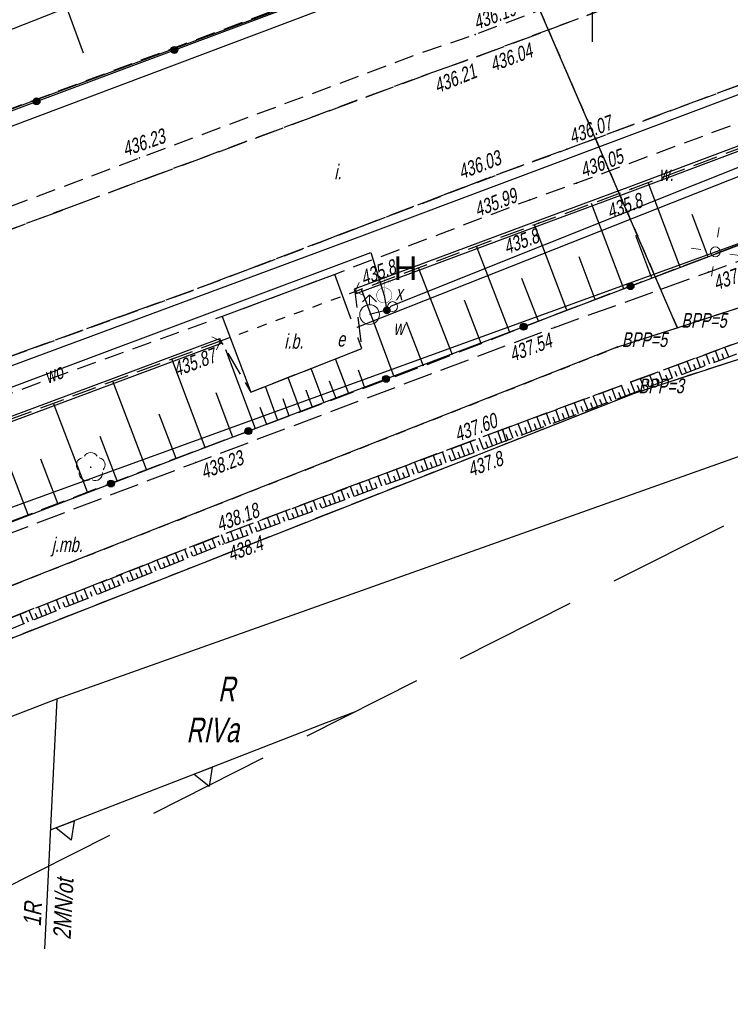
# Model space of a CAD drawing. Header units: metres. Extents: x 7409830 to 7410585, y 5569753 to 5570192.
# Tile 4 of 34: x 7410221 to 7410257, y 5569898 to 5569949. Entities that reach past the tile are written whole.
import ezdxf
from ezdxf.enums import TextEntityAlignment as Align

# ---------------------------------------------------------------- set-up
doc = ezdxf.new("R2010")
doc.units = ezdxf.units.M
doc.header["$MEASUREMENT"] = 0
doc.set_wipeout_variables(frame=1)
for name, pattern in [('1.5_0.5', [2, 1.5, -0.5]), ('218-500', [1, 0.5, -0.5]), ('DGN Style 3', [8.758007, 6.255719, -2.502288]), ('ib05_500', [1, 0.5, -0.5]), ('mz1.0_0.5', [1.5, 1, -0.5]), ('mz1.25_0.5', [1.75, 1.25, -0.5])]:
    doc.linetypes.add(name, pattern=pattern)
doc.layers.get('0').update_dxf_attribs({"color": 8})
for name, color, linetype in [('203-Punkt załamania granicy działki nie stabilizowany', 8, 'Continuous'), ('209-Opis konturu klasyfikacyjnego', 8, 'Continuous'), ('210-Oznaczenie użytku', 8, 'Continuous'), ('217-Granica konturu klasyfikcyjnego', 8, 'Continuous'), ('218-Granica użytku', 8, 'Continuous'), ('219-Linia granicy', 8, 'Continuous'), ('_BPP3-5', 8, 'Continuous'), ('_MAPA', 8, 'Continuous'), ('_MPZP_linie zagospodarowania', 8, 'Continuous'), ('_MPZP_NLZ', 8, 'Continuous'), ('_Zakres', 8, 'Continuous'), ('chodnik (powierzchnia)', 8, 'Continuous'), ('drzewo liściaste (punkt)', 8, 'Continuous'), ('hydrant (punkt)', 8, 'Continuous'), ('inna budowla (powierzchnia)', 8, 'Continuous'), ('inna budowla (powierzchnia)-Atr17', 8, 'Continuous'), ('jezdnia (powierzchnia)', 8, 'Continuous'), ('jezdnia (powierzchnia)-Atr17', 8, 'Continuous'), ('latarnia na słupie lub maszcie (punkt)', 8, 'Continuous'), ('mapa krzyze', 8, 'Continuous'), ('ogrodzenie trwałe (linia)', 8, 'Continuous'), ('Opis', 8, 'Continuous'), ('plac (powierzchnia)', 8, 'Continuous'), ('plac (powierzchnia)-Atr17', 8, 'Continuous'), ('plac sportowy (powierzchnia)', 8, 'Continuous'), ('przepust (linia)', 8, 'Continuous'), ('przepust (linia) - symbol', 8, 'Continuous'), ('przewód elektroenergetyczny (linia)', 8, 'Continuous'), ('przewód kanalizacyjny (linia)', 8, 'Continuous'), ('przewód wodociągowy (linia)', 8, 'Continuous'), ('przewód wodociągowy (linia)-Atr1', 8, 'Continuous'), ('punkt wysokościowy naturalny', 8, 'Continuous'), ('punkt wysokościowy naturalny-Atr2', 8, 'Continuous'), ('punkt wysokościowy sztuczny', 8, 'Continuous'), ('punkt wysokościowy sztuczny-Atr2', 8, 'Continuous'), ('rów melioracyjny  przydrożny (linia)', 8, 'Continuous'), ('rów melioracyjny  przydrożny (linia)-Atr17', 8, 'Continuous'), ('skarpa nieumocniona (powierzchnia)', 8, 'Continuous'), ('studzienka okrągła - przewód niezidentyfikowany (punkt)', 8, 'Continuous'), ('studzienka okrągła - przewód niezidentyfikowany (punkt)-Atr17', 8, 'Continuous'), ('szafa elektroenergetyczna (punkt)', 8, 'Continuous'), ('szafa elektroenergetyczna (punkt)-Atr17', 8, 'Continuous'), ('słup (punkt)', 8, 'Continuous'), ('zasuwa - siec wodociągowa (punkt)', 8, 'Continuous'), ('zasuwa - siec wodociągowa (punkt)-Atr17', 8, 'Continuous')]:
    doc.layers.add(name, color=color, linetype=linetype)
doc.styles.get("Standard").update_dxf_attribs({"font": 'arial.ttf'})
doc.styles.add('Style-WORKING_1250 I 0.20944', font='WORKING_1250.shx', dxfattribs={"oblique": 12})

# ---------------------------------------------------------------- blocks, each defined once
blk = doc.blocks.new('203_1')
at = {"layer": '203-Punkt załamania granicy działki nie stabilizowany', "linetype": 'Continuous', "lineweight": 13}
h = blk.add_hatch(color=96, dxfattribs=at)
edge = h.paths.add_edge_path()
edge.add_arc((0, 0), 0.45, 0, 360)
blk = doc.blocks.new('515_2')
at = {"layer": 'latarnia na słupie lub maszcie (punkt)', "color": 7, "linetype": 'Continuous', "lineweight": 13}
for p, q in [((0, 7.5), (0, 12.5)), ((7.5, 0), (12.5, 0)), ((-12.5, 0), (-7.5, 0)), ((0, -12.5), (0, -7.5))]:
    blk.add_line(p, q, dxfattribs=at)
blk = doc.blocks.new('922_1')
at = {"layer": 'drzewo liściaste (punkt)', "linetype": 'Continuous', "lineweight": 13}
h = blk.add_hatch(color=96, dxfattribs=at)
edge = h.paths.add_edge_path()
edge.add_arc((0, 0), 0.45, 0, 360)
at = {"layer": 'drzewo liściaste (punkt)', "color": 96, "linetype": 'Continuous', "lineweight": 13}
for centre, start, end in [((0, 3.75), 30.147, 149.853), ((-3.57, 1.16), 102.147, 221.853), ((3.57, 1.16), 318.147, 77.853), ((-2.2, -3.03), 174.147, 293.853), ((2.2, -3.03), 246.147, 5.853)]:
    blk.add_arc(centre, 3.75, start, end, dxfattribs=at)
blk = doc.blocks.new('510_1')
at = {"layer": 'słup (punkt)', "color": 7, "linetype": 'Continuous', "lineweight": 13}
blk.add_circle((0, 0), 2.5, dxfattribs=at)
blk = doc.blocks.new('US02_1')
at = {"layer": 'hydrant (punkt)', "color": 7, "linetype": 'Continuous', "lineweight": 13}
for p, q in [((0, 10), (-3.53, 6.47)), ((0, 5), (0, 10)), ((0, 10), (3.54, 6.47))]:
    blk.add_line(p, q, dxfattribs=at)
blk.add_circle((0, 0), 5, dxfattribs=at)
blk = doc.blocks.new('US25_1')
at = {"layer": 'zasuwa - siec wodociągowa (punkt)', "linetype": 'Continuous', "lineweight": 13}
h = blk.add_hatch(color=7, dxfattribs=at)
edge = h.paths.add_edge_path()
edge.add_arc((0, 0), 2, 0, 360)
blk = doc.blocks.new('US15_1')
at = {"layer": 'studzienka okrągła - przewód niezidentyfikowany (punkt)', "color": 7, "linetype": 'Continuous', "lineweight": 13}
blk.add_circle((0, 0), 2.5, dxfattribs=at)
blk = doc.blocks.new('IB05_2')
at = {"layer": 'przepust (linia) - symbol', "color": 7, "linetype": 'Continuous', "lineweight": 13}
for q in [(3.54, 3.54), (3.54, -3.54)]:
    blk.add_line((0, 0), q, dxfattribs=at)
blk = doc.blocks.new('PW01_2')
at = {"layer": 'punkt wysokościowy naturalny', "linetype": 'Continuous', "lineweight": 13}
h = blk.add_hatch(color=7, dxfattribs=at)
edge = h.paths.add_edge_path()
edge.add_arc((0, 0), 0.45, 0, 360)
blk = doc.blocks.new('PW02_1')
at = {"layer": 'punkt wysokościowy sztuczny', "linetype": 'Continuous', "lineweight": 13}
h = blk.add_hatch(color=7, dxfattribs=at)
edge = h.paths.add_edge_path()
edge.add_arc((0, 0), 0.45, 0, 360)
blk = doc.blocks.new('140_2')
at = {"layer": '_BPP3-5', "linetype": 'Continuous', "lineweight": 0}
h = blk.add_hatch(color=1, dxfattribs=at)
edge = h.paths.add_edge_path()
edge.add_arc((0, 0), 0.045, 0, 360)
blk = doc.blocks.new('SUUS15_3b_E')
at = {"color": 7, "linetype": 'Continuous', "lineweight": 13}
blk.add_wipeout([(-0.5, 0.25), (0.5, 0.25), (0.5, -0.25), (-0.5, -0.25)], dxfattribs=at).dxf.layer = 'szafa elektroenergetyczna (punkt)'
blk = doc.blocks.new('A$C92b4fa8d')
at = {"layer": 'ogrodzenie trwałe (linia)', "linetype": 'Continuous'}
h = blk.add_hatch(color=256, dxfattribs=at)
edge = h.paths.add_edge_path()
edge.add_arc((28.703, -2.91), 0.175, 0, 360)
h = blk.add_hatch(color=256, dxfattribs=at)
edge = h.paths.add_edge_path()
edge.add_arc((21.677, -5.534), 0.175, 0, 360)
h = blk.add_hatch(color=256, dxfattribs=at)
edge = h.paths.add_edge_path()
edge.add_arc((51.946, -14.951), 0.175, 0, 360)
h = blk.add_hatch(color=256, dxfattribs=at)
edge = h.paths.add_edge_path()
edge.add_arc((46.501, -17.015), 0.175, 0, 360)
h = blk.add_hatch(color=256, dxfattribs=at)
edge = h.paths.add_edge_path()
edge.add_arc((39.488, -19.674), 0.175, 0, 360)
h = blk.add_hatch(color=256, dxfattribs=at)
edge = h.paths.add_edge_path()
edge.add_arc((32.475, -22.333), 0.175, 0, 360)
h = blk.add_hatch(color=256, dxfattribs=at)
edge = h.paths.add_edge_path()
edge.add_arc((25.469, -25.01), 0.175, 0, 360)
at = {"layer": '217-Granica konturu klasyfikcyjnego', "linetype": '1.5_0.5', "flags": 128}
for points in [[(85.75, -9.45), (52.15, -20.41)], [(52.15, -20.41), (5.64, -38.71)]]:
    blk.add_lwpolyline(points, dxfattribs=at)
at = {"layer": '218-Granica użytku', "linetype": '218-500', "flags": 128}
for points in [[(43.77, 7.32), (54.33, -17.07)], [(85.75, -9.45), (52.15, -20.41)], [(54.33, -17.07), (75.68, -10.1)], [(51.3, -18.05), (54.33, -17.07)], [(4.66, -36.41), (51.3, -18.05)], [(52.15, -20.41), (5.64, -38.71)]]:
    blk.add_lwpolyline(points, dxfattribs=at)
at = {"layer": '219-Linia granicy', "linetype": 'Continuous', "flags": 128}
for points in [[(43.77, 7.32), (54.33, -17.07)], [(-5.15, -11.91), (41.35, 6.4)], [(52.15, -20.41), (85.75, -9.45)], [(54.33, -17.07), (75.68, -10.1)], [(51.3, -18.05), (54.33, -17.07)], [(51.3, -18.05), (4.66, -36.41)], [(5.64, -38.71), (52.15, -20.41)]]:
    blk.add_lwpolyline(points, dxfattribs=at)
at = {"layer": '_MPZP_linie zagospodarowania', "linetype": 'Continuous'}
blk.add_line((22.717, -35.992), (22.089, -48.72), dxfattribs=at)
at = {"layer": '_MPZP_NLZ', "linetype": 'Continuous'}
for p, q in [((36.448, -37.199), (37.925, -36.625)), ((30.389, -39.553), (36.448, -37.199)), ((29.923, -39.734), (30.389, -39.553)), ((23.865, -42.089), (29.923, -39.734)), ((22.388, -42.663), (23.865, -42.089))]:
    blk.add_line(p, q, dxfattribs=at)
at = {"layer": '_MPZP_NLZ', "linetype": 'Continuous', "flags": 128}
for points in [[(29.69, -39.825), (30.622, -39.463), (30.477, -40.452), (29.69, -39.825)], [(22.66, -42.557), (23.592, -42.195), (23.447, -43.184), (22.66, -42.557)]]:
    blk.add_lwpolyline(points, close=True, dxfattribs=at)
at = {"layer": '_Zakres', "linetype": 'DGN Style 3', "flags": 128}
blk.add_lwpolyline([(-38.44, 57.308), (8.317, -51.554), (289.417, 90.186), (230.606, 183.118), (-38.44, 57.308)], close=True, dxfattribs=at)
at = {"layer": 'chodnik (powierzchnia)', "linetype": 'mz1.0_0.5', "flags": 128}
blk.add_lwpolyline([(27.7, -9.31), (16.26, -13.59), (15.89, -12.57), (26.92, -8.41), (41.35, -3.03), (44.03, -2.12), (55.35, 2.15), (65.45, 5.89), (74.44, 9.34), (77.42, 10.49), (80.63, 11.56), (81.8, 10.78), (65.79, 4.83), (55.66, 1.07), (44.23, -3.21), (41.57, -4.16), (27.7, -9.31)], close=True, dxfattribs=at)
blk.add_lwpolyline([(46.23, -8.86), (36.1, -12.72), (29.93, -15.06), (18.28, -19.28), (17.4, -19.61), (-0.16, -26.14), (-2.262, -26.923)], dxfattribs=at)
at = {"layer": 'inna budowla (powierzchnia)', "linetype": 'Continuous', "flags": 128}
blk.add_lwpolyline([(32.59, -20.35), (38.26, -18.13), (36.88, -14.35), (31.14, -16.5), (32.59, -20.35)], close=True, dxfattribs=at)
at = {"layer": 'mapa krzyze', "linetype": 'Continuous'}
blk.add_line((50, 2.5), (50, -2.5), dxfattribs=at)
at = {"layer": 'ogrodzenie trwałe (linia)', "linetype": 'Continuous', "flags": 128}
for points in [[(61.4, 43.48), (61.99, 41.68), (67.18, 27.6), (72.48, 13.44), (14.27, -8.3)], [(48.44, -16.28), (55.72, -13.52), (70.41, -7.92), (80.23, -4.18), (82.1, -3.46), (89.58, 0.17), (98.29, 4.37), (100.68, 5.45)]]:
    blk.add_lwpolyline(points, dxfattribs=at)
at = {"layer": 'ogrodzenie trwałe (linia)', "linetype": 'Continuous'}
for centre in [(28.703, -2.91), (21.677, -5.534), (51.946, -14.951), (46.501, -17.015), (39.488, -19.674), (32.475, -22.333), (25.469, -25.01)]:
    blk.add_circle(centre, 0.175, dxfattribs=at)
at = {"layer": 'plac sportowy (powierzchnia)', "linetype": 'mz1.0_0.5', "flags": 128}
blk.add_lwpolyline([(3.76, 19.85), (14.32, -8.17), (72.31, 13.51), (61.78, 41.63), (3.76, 19.85)], close=True, dxfattribs=at)
at = {"layer": 'przepust (linia)', "linetype": 'ib05_500', "flags": 128}
blk.add_lwpolyline([(31.06, -17.74), (37.91, -15.22)], dxfattribs=at)
at = {"layer": 'przewód elektroenergetyczny (linia)', "linetype": 'Continuous', "flags": 128}
for points in [[(-2.082, -27.342), (38.39, -12.34), (86.96, 5.92), (90.9, 14.64), (93.58, 17.43), (98.39, 20.9), (107.03, 21.47), (135.1, 35.75), (141.37, 48.01), (138.07, 58.79), (135.97, 61.24)], [(37.76, -17.14), (95.59, 5.74), (95.19, 13.59), (98.78, 17.42), (107.49, 18.94), (135.84, 33.95), (142.53, 46.5), (138.14, 61.31), (135.82, 60.07), (135.38, 60.93)], [(3.1, 19.89), (13.93, -9.22), (15.97, -8.46), (44.32, 2.23), (70.99, 12.36), (73.12, 13.17), (62.18, 42.04), (34.15, 31.52), (30.11, 42.28), (37.15, 44.91)]]:
    blk.add_lwpolyline(points, dxfattribs=at)
at = {"layer": 'przewód kanalizacyjny (linia)', "linetype": 'Continuous', "flags": 128}
blk.add_lwpolyline([(14.47, 23.03), (24.06, -3.06)], dxfattribs=at)
at = {"layer": 'przewód wodociągowy (linia)', "linetype": 'Continuous', "flags": 128}
for points in [[(156.01, 67.6), (158.68, 55.7), (153.92, 45.96), (144.7, 34.6), (133.57, 26.03), (101.9, 8.89), (39.75, -15.97), (39.53, -16.18), (38.65, -16.4)], [(-1.649, -28.351), (38.72, -13.23), (39.39, -15.42), (39.53, -16.18)]]:
    blk.add_lwpolyline(points, dxfattribs=at)
at = {"layer": 'rów melioracyjny  przydrożny (linia)', "linetype": 'Continuous'}
for p, q in [((37.866, -15.103), (37.954, -15.337)), ((31.104, -17.857), (31.016, -17.623))]:
    blk.add_line(p, q, dxfattribs=at)
at = {"layer": 'rów melioracyjny  przydrożny (linia)', "linetype": 'Continuous', "flags": 128}
for points in [[(62.166, -6.033), (51.946, -9.873), (47.217, -11.623), (37.866, -15.103)], [(62.254, -6.267), (52.034, -10.107), (47.303, -11.857), (37.954, -15.337)], [(-1.11, -29.592), (0.896, -28.843), (19.166, -22.043), (31.016, -17.623)], [(-1.022, -29.826), (0.984, -29.077), (19.254, -22.277), (31.104, -17.857)]]:
    blk.add_lwpolyline(points, dxfattribs=at)
at = {"layer": 'skarpa nieumocniona (powierzchnia)', "linetype": 'Continuous'}
for p, q in [((44.92, -23.09), (44.71, -22.52)), ((45.39, -22.92), (45.18, -22.34)), ((43.51, -23.61), (43.3, -23.05)), ((43.98, -23.44), (43.77, -22.87)), ((44.21, -23.35), (44.11, -23.07)), ((44.45, -23.26), (44.24, -22.69)), ((44.68, -23.18), (44.58, -22.89)), ((45.15, -23.01), (45.05, -22.72)), ((42.09, -24.12), (41.9, -23.58)), ((42.56, -23.95), (42.36, -23.4)), ((43.04, -23.78), (42.83, -23.22)), ((43.27, -23.69), (43.17, -23.41)), ((43.74, -23.52), (43.64, -23.24)), ((41.15, -24.46), (40.96, -23.93)), ((41.62, -24.29), (41.43, -23.75)), ((41.86, -24.21), (41.76, -23.94)), ((42.33, -24.04), (42.23, -23.76)), ((42.8, -23.86), (42.7, -23.59)), ((39.74, -24.98), (39.55, -24.46)), ((40.21, -24.81), (40.02, -24.28)), ((40.45, -24.72), (40.35, -24.46)), ((40.68, -24.64), (40.49, -24.1)), ((40.92, -24.55), (40.82, -24.28)), ((41.39, -24.38), (41.29, -24.11)), ((38.33, -25.49), (38.14, -24.99)), ((38.8, -25.32), (38.61, -24.81)), ((39.03, -25.24), (38.94, -24.98)), ((39.27, -25.15), (39.08, -24.63)), ((39.51, -25.07), (39.41, -24.81)), ((39.98, -24.89), (39.88, -24.63)), ((36.92, -26.01), (36.74, -25.51)), ((37.39, -25.84), (37.21, -25.34)), ((37.62, -25.75), (37.53, -25.5)), ((37.86, -25.67), (37.67, -25.16)), ((38.09, -25.58), (38, -25.33)), ((38.56, -25.41), (38.47, -25.15)), ((35.5, -26.52), (35.33, -26.04)), ((35.97, -26.35), (35.8, -25.87)), ((36.21, -26.27), (36.12, -26.02)), ((36.45, -26.18), (36.27, -25.69)), ((36.68, -26.09), (36.59, -25.85)), ((37.15, -25.92), (37.06, -25.67)), ((34.09, -27.04), (33.92, -26.57)), ((34.56, -26.87), (34.39, -26.4)), ((34.8, -26.78), (34.71, -26.54)), ((35.03, -26.7), (34.86, -26.22)), ((35.27, -26.61), (35.18, -26.37)), ((35.74, -26.44), (35.65, -26.2)), ((32.68, -27.55), (32.52, -27.1)), ((33.15, -27.38), (32.98, -26.93)), ((33.39, -27.3), (33.3, -27.07)), ((33.62, -27.21), (33.45, -26.75)), ((33.86, -27.12), (33.77, -26.89)), ((34.33, -26.95), (34.24, -26.72)), ((31.74, -27.9), (31.58, -27.45)), ((31.97, -27.81), (31.89, -27.59)), ((32.21, -27.72), (32.05, -27.28)), ((32.44, -27.64), (32.36, -27.41)), ((32.92, -27.47), (32.83, -27.24)), ((30.34, -28.44), (30.16, -28)), ((30.8, -28.25), (30.63, -27.82)), ((31.03, -28.16), (30.95, -27.94)), ((31.27, -28.07), (31.11, -27.63)), ((31.5, -27.98), (31.42, -27.76)), ((28.94, -29), (28.76, -28.55)), ((29.41, -28.81), (29.23, -28.37)), ((29.64, -28.72), (29.55, -28.5)), ((29.87, -28.62), (29.69, -28.18)), ((30.1, -28.53), (30.02, -28.31)), ((30.57, -28.34), (30.48, -28.13)), ((27.55, -29.56), (27.36, -29.1)), ((28.01, -29.37), (27.83, -28.92)), ((28.24, -29.28), (28.15, -29.05)), ((28.48, -29.18), (28.3, -28.73)), ((28.71, -29.09), (28.62, -28.87)), ((29.17, -28.9), (29.08, -28.68)), ((26.62, -29.93), (26.43, -29.47)), ((26.85, -29.83), (26.76, -29.6)), ((27.08, -29.74), (26.9, -29.28)), ((27.31, -29.65), (27.22, -29.42)), ((27.78, -29.46), (27.69, -29.24)), ((25.22, -30.49), (25.03, -30.02)), ((25.69, -30.3), (25.5, -29.83)), ((25.92, -30.21), (25.82, -29.97)), ((26.15, -30.11), (25.96, -29.65)), ((26.38, -30.02), (26.29, -29.79)), ((23.82, -31.05), (23.63, -30.57)), ((24.29, -30.86), (24.1, -30.38)), ((24.52, -30.77), (24.43, -30.53)), ((24.76, -30.67), (24.57, -30.2)), ((24.99, -30.58), (24.89, -30.34)), ((25.45, -30.39), (25.36, -30.16)), ((22.89, -31.42), (22.7, -30.93)), ((23.13, -31.32), (23.03, -31.08)), ((23.36, -31.23), (23.17, -30.75)), ((23.59, -31.14), (23.5, -30.9)), ((24.06, -30.95), (23.96, -30.71)), ((21.5, -31.98), (21.3, -31.48)), ((21.96, -31.79), (21.77, -31.3)), ((22.2, -31.7), (22.1, -31.45)), ((22.43, -31.6), (22.23, -31.12)), ((22.66, -31.51), (22.56, -31.27)), ((21.03, -32.16), (20.84, -31.67)), ((21.27, -32.07), (21.17, -31.82)), ((21.73, -31.88), (21.63, -31.64))]:
    blk.add_line(p, q, dxfattribs=at)
at = {"layer": 'skarpa nieumocniona (powierzchnia)', "linetype": 'mz1.25_0.5', "flags": 128}
for points in [[(45.42, -22.25), (58.17, -17.55), (69.86, -13.23), (81.74, -9.09), (69.85, -13.81), (58.3, -18.05), (45.61, -22.84), (45.42, -22.25)], [(45.61, -22.84), (31.18, -28.1), (12.75, -35.48), (3.15, -39.53), (2.9, -38.94), (12.58, -34.91), (30.95, -27.69), (45.42, -22.25), (45.61, -22.84)]]:
    blk.add_lwpolyline(points, close=True, dxfattribs=at)
at = {"layer": 'skarpa nieumocniona (powierzchnia)', "linetype": 'Continuous', "flags": 128}
for points in [[(54.48, -13.99), (52.84, -9.67)], [(51.6, -15.08), (49.95, -10.74)], [(55.91, -13.45), (55.09, -11.29)], [(48.7, -16.18), (47.05, -11.82)], [(53.04, -14.54), (52.22, -12.37)], [(45.8, -17.31), (44.09, -12.92)], [(50.15, -15.63), (49.33, -13.46)], [(42.87, -18.45), (41.15, -14.02)], [(47.25, -16.74), (46.4, -14.56)], [(44.34, -17.88), (43.48, -15.67)], [(41.4, -19.02), (40.53, -16.79)], [(32.83, -22.22), (31.33, -18.2)], [(55.99, -18.92), (55.8, -18.42)], [(56.47, -18.74), (56.28, -18.25)], [(56.71, -18.65), (56.61, -18.4)], [(56.95, -18.56), (56.76, -18.07)], [(30.27, -23.18), (28.58, -18.66)], [(37.59, -20.44), (36.92, -18.65)], [(54.56, -19.46), (54.37, -18.95)], [(55.04, -19.28), (54.84, -18.78)], [(55.27, -19.19), (55.18, -18.94)], [(55.51, -19.1), (55.32, -18.6)], [(55.75, -19.01), (55.66, -18.76)], [(56.23, -18.83), (56.14, -18.58)], [(36.33, -20.91), (35.67, -19.14)], [(38.41, -20.13), (38.08, -19.23)], [(53.12, -20), (52.93, -19.48)], [(53.6, -19.82), (53.41, -19.31)], [(53.84, -19.73), (53.74, -19.48)], [(54.08, -19.64), (53.89, -19.13)], [(54.32, -19.55), (54.22, -19.3)], [(54.8, -19.37), (54.7, -19.12)], [(27.29, -24.3), (25.57, -19.79)], [(33.98, -21.79), (33.34, -20.06)], [(35.15, -21.35), (34.5, -19.6)], [(36.94, -20.68), (36.61, -19.8)], [(51.69, -20.54), (51.49, -20.01)], [(52.17, -20.36), (51.97, -19.84)], [(52.41, -20.27), (52.31, -20.01)], [(52.65, -20.18), (52.45, -19.66)], [(52.89, -20.09), (52.79, -19.83)], [(53.36, -19.91), (53.27, -19.65)], [(31.68, -22.65), (30.84, -20.39)], [(35.74, -21.13), (35.41, -20.25)], [(50.26, -21.09), (50.05, -20.54)], [(50.74, -20.91), (50.53, -20.37)], [(50.97, -20.82), (50.87, -20.55)], [(51.21, -20.72), (51.01, -20.19)], [(51.45, -20.63), (51.35, -20.37)], [(51.93, -20.45), (51.83, -20.19)], [(24.28, -25.45), (22.55, -20.91)], [(34.56, -21.57), (34.24, -20.7)], [(48.82, -21.63), (48.62, -21.07)], [(49.3, -21.45), (49.09, -20.9)], [(49.78, -21.27), (49.57, -20.72)], [(50.02, -21.18), (49.92, -20.9)], [(50.5, -21), (50.39, -20.72)], [(28.79, -23.73), (27.93, -21.48)], [(33.41, -22), (33.08, -21.14)], [(47.87, -21.99), (47.66, -21.43)], [(48.35, -21.81), (48.14, -21.25)], [(48.59, -21.72), (48.48, -21.44)], [(49.06, -21.54), (48.96, -21.26)], [(49.54, -21.36), (49.44, -21.08)], [(21.25, -26.61), (19.51, -22.05)], [(46.44, -22.53), (46.22, -21.96)], [(46.91, -22.35), (46.7, -21.78)], [(47.15, -22.26), (47.05, -21.97)], [(47.39, -22.17), (47.18, -21.6)], [(47.63, -22.08), (47.52, -21.8)], [(48.11, -21.9), (48, -21.62)], [(45.72, -22.8), (45.61, -22.51)], [(45.96, -22.71), (45.74, -22.13)], [(46.2, -22.62), (46.09, -22.33)], [(46.67, -22.44), (46.57, -22.15)], [(25.79, -24.88), (24.92, -22.61)], [(22.77, -26.03), (21.9, -23.76)]]:
    blk.add_lwpolyline(points, dxfattribs=at)
at = {"layer": '203-Punkt załamania granicy działki nie stabilizowany', "linetype": 'Continuous', "xscale": 0.1, "yscale": 0.1, "zscale": 0.1}
for p in [(54.33, -17.07), (51.3, -18.05), (52.15, -20.41)]:
    blk.add_blockref('203_1', p, dxfattribs=at)
at = {"layer": '_BPP3-5', "linetype": 'Continuous'}
for p in [(54.33, -17.07), (51.3, -18.05), (52.15, -20.41)]:
    blk.add_blockref('140_2', p, dxfattribs=at)
at = {"layer": 'drzewo liściaste (punkt)', "linetype": 'Continuous', "xscale": 0.1, "yscale": 0.1, "zscale": 0.1}
blk.add_blockref('922_1', (24.44, -24.18), dxfattribs=at)
at = {"layer": 'hydrant (punkt)', "linetype": 'Continuous', "xscale": 0.1, "yscale": 0.1, "zscale": 0.1}
blk.add_blockref('US02_1', (38.65, -16.4), dxfattribs=at)
at = {"layer": 'latarnia na słupie lub maszcie (punkt)', "linetype": 'Continuous', "xscale": 0.1000000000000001, "yscale": 0.1000000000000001, "zscale": 0.1000000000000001, "rotation": 351.304}
blk.add_blockref('515_2', (56.27, -13.2), dxfattribs=at)
at = {"layer": 'przepust (linia) - symbol', "linetype": 'Continuous', "xscale": 0.1, "yscale": 0.1, "zscale": 0.1}
for p, rotation in [((37.91, -15.22), 20.19800000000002), ((31.06, -17.74), 200.198)]:
    blk.add_blockref('IB05_2', p, dxfattribs=dict(at, rotation=rotation))
at = {"layer": 'punkt wysokościowy naturalny', "linetype": 'Continuous', "xscale": 0.1, "yscale": 0.1, "zscale": 0.1}
for p in [(51.99, -9.99), (47.26, -11.74), (37.91, -15.22), (45.61, -22.84), (31.18, -28.1)]:
    blk.add_blockref('PW01_2', p, dxfattribs=at)
at = {"layer": 'punkt wysokościowy sztuczny', "linetype": 'Continuous', "xscale": 0.1, "yscale": 0.1, "zscale": 0.1}
for p in [(44.03, -2.12), (44.23, -3.21), (41.57, -4.16), (48.7, -7.97), (26.92, -8.41), (46.23, -8.86), (49.2, -9.7), (46.8, -10.56), (55.92, -14.23), (48.08, -17.05), (31.06, -17.74), (45.42, -22.25), (29.8, -23.93), (30.95, -27.69)]:
    blk.add_blockref('PW02_1', p, dxfattribs=at)
at = {"layer": 'studzienka okrągła - przewód niezidentyfikowany (punkt)', "linetype": 'Continuous', "xscale": 0.1, "yscale": 0.1, "zscale": 0.1}
blk.add_blockref('US15_1', (39.82, -15.99), dxfattribs=at)
at = {"layer": 'słup (punkt)', "linetype": 'Continuous', "xscale": 0.1, "yscale": 0.1, "zscale": 0.1}
blk.add_blockref('510_1', (56.27, -13.2), dxfattribs=at)
at = {"layer": 'zasuwa - siec wodociągowa (punkt)', "linetype": 'Continuous', "xscale": 0.1, "yscale": 0.1, "zscale": 0.1}
blk.add_blockref('US25_1', (39.53, -16.18), dxfattribs=at)
at = {"layer": '209-Opis konturu klasyfikacyjnego', "linetype": 'Continuous', "insert": (29.313, -38.213), "char_height": 1.25, "attachment_point": 7, "line_spacing_factor": 0.6}
blk.add_mtext('\\FWORKING_1250;\\Q12;\\H1x;\\W0.72;RIVa', dxfattribs=at)
at = {"layer": '210-Oznaczenie użytku', "linetype": 'Continuous', "insert": (30.928, -36.106), "char_height": 1.25, "attachment_point": 7, "line_spacing_factor": 0.6}
blk.add_mtext('\\FWORKING_1250;\\Q12;\\H1x;\\W0.72;R', dxfattribs=at)
at = {"layer": '_BPP3-5', "linetype": 'Continuous', "style": 'Style-WORKING_1250 I 0.20944', "oblique": 12, "width": 0.733333}
for s, p in [(' BPP=5', (54.33, -17.07)), (' BPP=5', (51.3, -18.05)), (' BPP=3', (52.15, -20.41))]:
    blk.add_text(s, height=0.75, dxfattribs=at).set_placement(p)
at = {"layer": '_MPZP_linie zagospodarowania', "linetype": 'Continuous', "style": 'Style-WORKING_1250 I 0.20944', "oblique": 12, "width": 0.8}
for s, p in [('2MN/ot', (23.041, -46.703)), ('1R', (21.477, -46.973))]:
    blk.add_text(s, height=0.9, rotation=87.1728, dxfattribs=at).set_placement(p, align=Align.MIDDLE_CENTER)
at = {"layer": 'inna budowla (powierzchnia)-Atr17', "insert": (34.3, -18.15), "char_height": 0.75, "attachment_point": 7, "line_spacing_factor": 0.6}
blk.add_mtext('\\FWORKING_1250;\\Q12;\\H1x;\\W0.725;i.b.', dxfattribs=at)
at = {"layer": 'jezdnia (powierzchnia)-Atr17', "insert": (22.45, -28.73), "char_height": 0.75, "attachment_point": 7, "line_spacing_factor": 0.6}
blk.add_mtext('\\FWORKING_1250;\\Q12;\\H1x;\\W0.725;j.mb.', dxfattribs=at)
at = {"layer": 'plac (powierzchnia)-Atr17', "insert": (36.85, -9.5), "char_height": 0.75, "attachment_point": 7, "line_spacing_factor": 0.6}
blk.add_mtext('\\FWORKING_1250;\\Q12;\\H1x;\\W0.725;i.', dxfattribs=at)
at = {"layer": 'przewód wodociągowy (linia)-Atr1', "insert": (22.114, -19.587), "char_height": 0.75, "attachment_point": 4, "rotation": 20.535, "line_spacing_factor": 0.6}
blk.add_mtext('\\FWORKING_1250;\\Q12;\\H1x;\\W0.725;wo', dxfattribs=at)
at = {"layer": 'punkt wysokościowy naturalny-Atr2', "char_height": 0.75, "attachment_point": 1, "line_spacing_factor": 0.6}
for s, insert, rotation in [('\\FWORKING_1250;\\Q12;\\H1x;\\W0.733333;435.8', (50.64, -10.83), 20.303), ('\\FWORKING_1250;\\Q12;\\H1x;\\W0.725;435.8', (45.38, -12.63), 20.414), ('\\FWORKING_1250;\\Q12;\\H1x;\\W0.725;435.8', (38.09, -14.21), 20.414), ('\\FWORKING_1250;\\Q12;\\H1x;\\W0.725;437.8', (43.55, -23.97), 20.027), ('\\FWORKING_1250;\\Q12;\\H1x;\\W0.725;438.4', (31.32, -28.28), 20.027)]:
    blk.add_mtext(s, dxfattribs=dict(at, insert=insert, rotation=rotation))
at = {"layer": 'punkt wysokościowy sztuczny-Atr2', "char_height": 0.75, "attachment_point": 1, "line_spacing_factor": 0.6}
for s, insert, rotation in [('\\FWORKING_1250;\\Q12;\\H1x;\\W0.725;436.19', (43.84, -1.19), 20.584), ('\\FWORKING_1250;\\Q12;\\H1x;\\W0.725;436.04', (44.68, -3.33), 20.677), ('\\FWORKING_1250;\\Q12;\\H1x;\\W0.725;436.21', (41.83, -4.43), 21.981), ('\\FWORKING_1250;\\Q12;\\H1x;\\W0.733333;436.07', (48.71, -7.01), 20.388), ('\\FWORKING_1250;\\Q12;\\H1x;\\W0.725;436.23', (25.96, -7.64), 19.188), ('\\FWORKING_1250;\\Q12;\\H1x;\\W0.725;436.03', (43.07, -8.81), 20.859), ('\\FWORKING_1250;\\Q12;\\H1x;\\W0.733333;436.05', (49.28, -8.72), 20.388), ('\\FWORKING_1250;\\Q12;\\H1x;\\W0.725;435.99', (43.89, -10.73), 20.91), ('\\FWORKING_1250;\\Q12;\\H1x;\\W0.733333;437.33', (56.06, -14.47), 20.079), ('\\FWORKING_1250;\\Q12;\\H1x;\\W0.725;437.54', (45.67, -18.11), 20.624), ('\\FWORKING_1250;\\Q12;\\H1x;\\W0.725;435.87', (28.54, -18.87), 20.455), ('\\FWORKING_1250;\\Q12;\\H1x;\\W0.725;437.60', (42.87, -22.19), 20.604), ('\\FWORKING_1250;\\Q12;\\H1x;\\W0.725;438.23', (29.94, -24.09), 20.624), ('\\FWORKING_1250;\\Q12;\\H1x;\\W0.725;438.18', (30.74, -26.77), 20.604)]:
    blk.add_mtext(s, dxfattribs=dict(at, insert=insert, rotation=rotation))
at = {"layer": 'rów melioracyjny  przydrożny (linia)-Atr17', "linetype": 'Continuous', "style": 'Style-WORKING_1250 I 0.20944', "oblique": 12, "width": 0.733333}
blk.add_text('w.', height=0.75, dxfattribs=at).set_placement((53.4, -9.59))
at = {"layer": 'studzienka okrągła - przewód niezidentyfikowany (punkt)-Atr17', "insert": (39.97, -15.67), "char_height": 0.75, "attachment_point": 7, "line_spacing_factor": 0.6}
blk.add_mtext('\\FWORKING_1250;\\Q12;\\H1x;\\W0.725;x', dxfattribs=at)
at = {"layer": 'szafa elektroenergetyczna (punkt)-Atr17', "insert": (37, -18.04), "char_height": 0.75, "attachment_point": 7, "line_spacing_factor": 0.6}
blk.add_mtext('\\FWORKING_1250;\\Q12;\\H1x;\\W0.725;e', dxfattribs=at)
at = {"layer": 'zasuwa - siec wodociągowa (punkt)-Atr17', "insert": (39.87, -17.44), "char_height": 0.75, "attachment_point": 7, "line_spacing_factor": 0.6}
blk.add_mtext('\\FWORKING_1250;\\Q12;\\H1x;\\W0.725;w', dxfattribs=at)
at = {"layer": 'szafa elektroenergetyczna (punkt)', "linetype": 'Continuous', "rotation": 111.8266954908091}
blk.add_blockref('SUUS15_3b_E', (37.76, -17.14), dxfattribs=at)
at = {"layer": '_MPZP_linie zagospodarowania', "linetype": 'Continuous', "flags": 128}
for points in [[(281.682, 107.293), (252.277, 88.198), (194.314, 57.15), (92.266, 3.445), (83.873, -3.193), (-4.322, -35.195)], [(1.956, -43.968), (8.079, -41.645), (22.717, -35.992), (80.624, -15.39), (80.651, -20.81)]]:
    blk.add_lwpolyline(points, dxfattribs=at)
at = {"layer": 'chodnik (powierzchnia)', "linetype": 'mz1.0_0.5', "flags": 128}
blk.add_lwpolyline([(-2.263, -26.923), (-0.16, -26.14), (17.4, -19.61), (18.28, -19.28), (29.93, -15.06), (36.1, -12.72), (46.23, -8.86), (48.7, -7.97), (64.01, -2.28), (83.77, 5.11), (89.97, 7.44), (90.98, 7.54), (93.49, 6.96), (75.86, 0.22), (64.51, -4.01), (49.2, -9.7), (46.8, -10.56), (36.88, -14.35), (31.14, -16.5), (18.84, -20.97), (0.48, -27.77), (-1.571, -28.533)], dxfattribs=at)
at = {"layer": 'jezdnia (powierzchnia)', "linetype": '1.5_0.5', "flags": 128}
for points in [[(1.319, -35.263), (11.2, -31.07), (16.74, -28.92), (29.8, -23.93), (48.08, -17.05), (55.92, -14.23), (70.72, -8.82), (79.25, -5.84), (87.48, -3.71), (90.8, -1.95), (95.75, 0.97), (101.81, 4.35), (103.37, 5.23), (116.88, 12.44), (129.79, 19.31), (130.61, 15.46), (119.57, 9.65), (108.34, 3.48), (101.27, -0.59), (96.88, -3.46), (94.05, -6.21), (92.32, -8.95), (92.252, -9.231)], [(87.244, -11.757), (87.24, -11.63), (87.07, -9.57), (86.08, -8.79), (81.74, -9.09), (69.86, -13.23), (58.17, -17.55), (45.42, -22.25), (30.95, -27.69), (12.58, -34.91), (2.9, -38.943)]]:
    blk.add_lwpolyline(points, dxfattribs=at)
at = {"layer": 'ogrodzenie trwałe (linia)', "linetype": 'Continuous', "flags": 128}
blk.add_lwpolyline([(1.032, -34.593), (10.02, -30.95), (29.24, -23.56), (48.44, -16.28)], dxfattribs=at)
at = {"layer": 'plac (powierzchnia)', "linetype": '1.5_0.5', "flags": 128}
blk.add_lwpolyline([(-4.636, -21.396), (-2.1, -20.45), (11.94, -15.17), (16.26, -13.59), (27.7, -9.31), (41.57, -4.16), (44.23, -3.21), (55.66, 1.07), (65.79, 4.83), (81.8, 10.78), (83.77, 5.11), (64.01, -2.28), (48.7, -7.97), (46.23, -8.86), (36.1, -12.72), (29.93, -15.06), (18.28, -19.28), (17.4, -19.61), (-0.16, -26.14), (-2.263, -26.923)], dxfattribs=at)
at = {"layer": 'skarpa nieumocniona (powierzchnia)', "linetype": 'mz1.25_0.5', "flags": 128}
blk.add_lwpolyline([(-1.066, -29.709), (0.94, -28.96), (19.21, -22.16), (31.06, -17.74), (32.59, -20.35), (38.26, -18.13), (37.91, -15.22), (47.26, -11.74), (51.99, -9.99), (62.21, -6.15), (66.08, -7.9), (77.39, -3.76), (79.71, 0.29), (92.57, 5), (96.72, 5.77), (99.78, 4.45), (98.29, 4.37), (96.92, 5.03), (93.1, 3.42), (82.1, -3.46), (80.23, -4.18), (70.41, -7.92), (55.72, -13.52), (48.44, -16.28), (41.37, -19.03), (29.24, -23.56), (14.97, -29.01), (10.02, -30.95), (1.032, -34.593)], dxfattribs=at)
at = {"layer": 'skarpa nieumocniona (powierzchnia)', "linetype": 'Continuous', "flags": 128}
blk.add_lwpolyline([(39.91, -19.58), (38.23, -15.1)], dxfattribs=at)

msp = doc.modelspace()

# ---------------------------------------------------------------- linework, layer by layer
msp.add_lwpolyline([(7410254.33, 5569932.93), (7410275.68, 5569939.9), (7410351.52, 5569981.29), (7410432.43, 5570025.43), (7410392.127, 5570096.224), (7410365.659, 5570081.352), (7410312.67, 5570051.11), (7410274.39, 5570029.2), (7410221.02, 5570009.91)], close=True)
at = {"layer": 'Opis', "const_width": 0.02}
for points in [[(7410239.39, 5569934.58), (7410239.39, 5569935.58), (7410239.036, 5569935.226)], [(7410239.39, 5569934.58), (7410239.39, 5569935.58), (7410239.744, 5569935.226)]]:
    msp.add_lwpolyline(points, dxfattribs=at)
msp.add_lwpolyline([(7410239.39, 5569934.968, 33.627751), (7410239.436, 5569934.966)], format="xyb", dxfattribs=at)

# ---------------------------------------------------------------- texts
at = {"layer": 'Opis', "insert": (7410239.878, 5569936.565), "char_height": 1.2, "width": 0.56343, "attachment_point": 1}
msp.add_mtext('H', dxfattribs=at)

# ---------------------------------------------------------------- next in the draw order: block references
at = {"layer": '_MAPA'}
msp.add_blockref('A$C92b4fa8d', (7410200, 5569950), dxfattribs=at)

# ---------------------------------------------------------------- next in the draw order: linework, layer by layer
at = {"layer": '219-Linia granicy'}
msp.add_lwpolyline([(7410214.483, 5569941.891), (7410272.48, 5569963.44), (7410255.195, 5570009.92), (7410196.065, 5569988.786)], close=True, dxfattribs=at)

doc.saveas('drawing.dxf')
